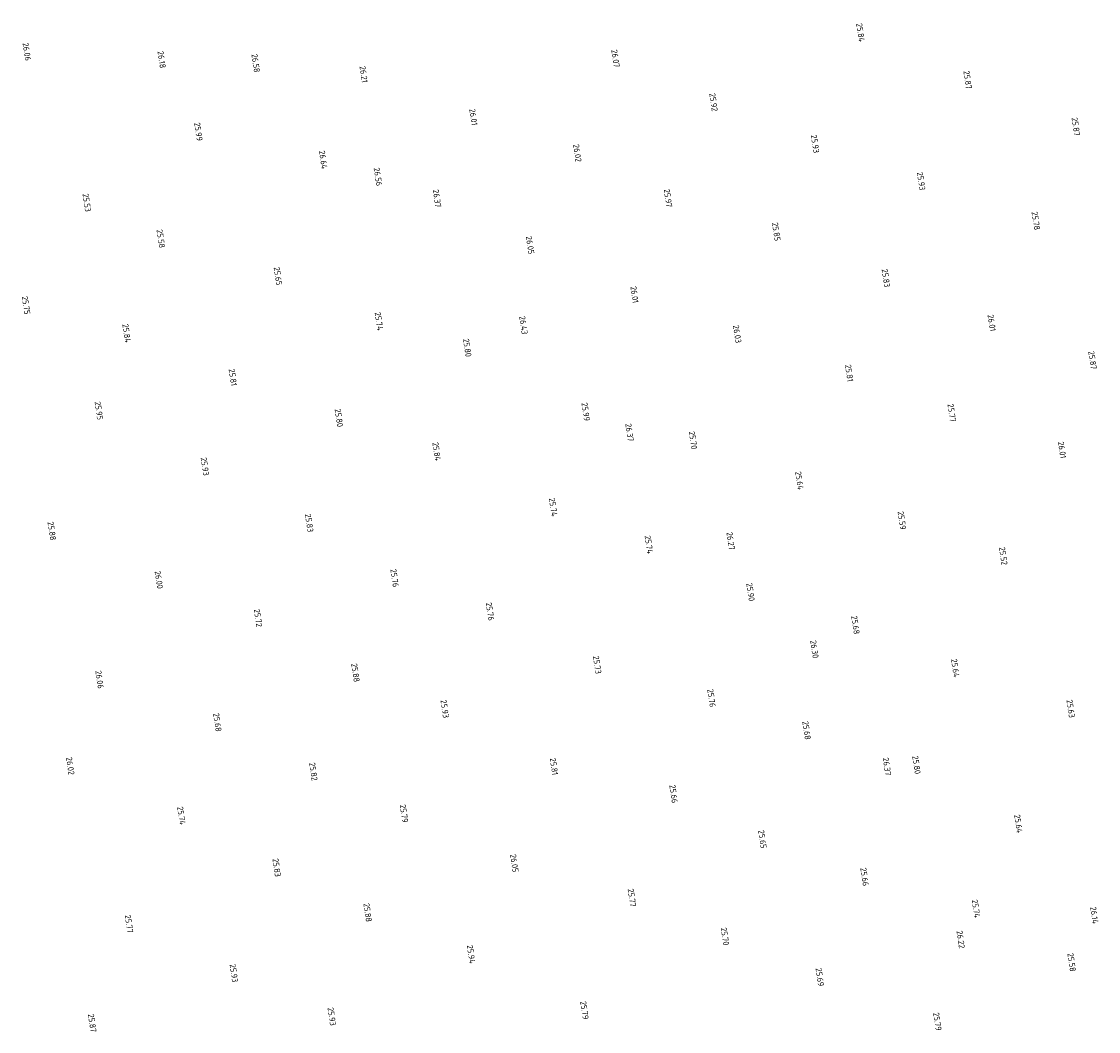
# Model space of a CAD drawing. Extents: x 184312 to 185605, y 346435 to 348273.
# Tile 15 of 18: x 185282 to 185604, y 347482 to 347784. Entities that reach past the tile are written whole.
import ezdxf
from ezdxf.enums import TextEntityAlignment as Align

# ---------------------------------------------------------------- set-up
doc = ezdxf.new("R2010")
doc.units = 0
doc.layers.add('rijk_10Anno', color=254, linetype='Continuous')
doc.styles.add('NLCS-ISO-ANNOTATIVE-T18', font='NLCS-ISO.ttf', dxfattribs={"height": 1.8})

# ---------------------------------------------------------------- blocks, each defined once
blk = doc.blocks.new('SAL-HOOGTELABEL-SO')
at = {"color": 0, "linetype": 'ByBlock', "lineweight": -2, "style": 'NLCS-ISO-ANNOTATIVE-T18'}
blk.add_attdef('HOOGTE', text='', height=1.8, dxfattribs=at).set_placement((2.79, 0), align=Align.RIGHT)

msp = doc.modelspace()

# ---------------------------------------------------------------- block references
at = {"layer": 'rijk_10Anno', "color": 254, "rotation": 278.271}
for p, values in [((185532.05, 347780.59, 25.84), {'HOOGTE': '25.84'}), ((185282.75, 347774.95, 26.05), {'HOOGTE': '26.06'}), ((185323.06, 347772.73, 26.18), {'HOOGTE': '26.18'}), ((185351.2, 347771.47, 26.58), {'HOOGTE': '26.58'}), ((185458.78, 347772.95, 26.07), {'HOOGTE': '26.07'}), ((185383.45, 347768.38, 26.21), {'HOOGTE': '26.21'}), ((185564.09, 347766.5, 25.87), {'HOOGTE': '25.87'}), ((185488.1, 347759.84, 25.92), {'HOOGTE': '25.92'}), ((185416.26, 347755.61, 26.01), {'HOOGTE': '26.01'}), ((185334.08, 347750.97, 25.99), {'HOOGTE': '25.99'}), ((185596.44, 347752.53, 25.87), {'HOOGTE': '25.87'}), ((185447.37, 347744.68, 26.02), {'HOOGTE': '26.02'}), ((185518.47, 347747.37, 25.93), {'HOOGTE': '25.93'}), ((185371.39, 347742.6, 26.64), {'HOOGTE': '26.64'}), ((185387.75, 347737.54, 26.56), {'HOOGTE': '26.56'}), ((185550.18, 347736.23, 25.93), {'HOOGTE': '25.93'}), ((185300.7, 347729.81, 25.53), {'HOOGTE': '25.53'}), ((185405.41, 347731.1, 26.37), {'HOOGTE': '26.37'}), ((185474.49, 347731.14, 25.97), {'HOOGTE': '25.97'}), ((185584.48, 347724.36, 25.78), {'HOOGTE': '25.78'}), ((185322.83, 347718.99, 25.58), {'HOOGTE': '25.58'}), ((185506.87, 347721.09, 25.85), {'HOOGTE': '25.85'}), ((185433.25, 347717.13, 26.05), {'HOOGTE': '26.05'}), ((185357.85, 347707.82, 25.65), {'HOOGTE': '25.65'}), ((185539.65, 347707.24, 25.83), {'HOOGTE': '25.83'}), ((185464.46, 347702.52, 26.01), {'HOOGTE': '26.01'}), ((185282.53, 347699.11, 25.75), {'HOOGTE': '25.75'}), ((185388.05, 347694.33, 25.74), {'HOOGTE': '25.74'}), ((185431.27, 347693.15, 26.43), {'HOOGTE': '26.43'}), ((185571.25, 347694.07, 26.01), {'HOOGTE': '26.01'}), ((185312.61, 347690.71, 25.84), {'HOOGTE': '25.84'}), ((185495.17, 347690.57, 26.03), {'HOOGTE': '26.03'}), ((185414.46, 347686.43, 25.8), {'HOOGTE': '25.80'}), ((185601.43, 347682.68, 25.87), {'HOOGTE': '25.87'}), ((185344.33, 347677.74, 25.81), {'HOOGTE': '25.81'}), ((185528.64, 347679, 25.81), {'HOOGTE': '25.81'}), ((185304.31, 347667.6, 25.95), {'HOOGTE': '25.95'}), ((185449.89, 347667.25, 25.99), {'HOOGTE': '25.99'}), ((185376.07, 347665.47, 25.8), {'HOOGTE': '25.80'}), ((185559.32, 347667.01, 25.77), {'HOOGTE': '25.77'}), ((185462.98, 347661.14, 26.37), {'HOOGTE': '26.37'}), ((185481.98, 347658.81, 25.7), {'HOOGTE': '25.70'}), ((185405.32, 347655.33, 25.84), {'HOOGTE': '25.84'}), ((185592.29, 347656.09, 26.01), {'HOOGTE': '26.01'}), ((185336.02, 347650.93, 25.93), {'HOOGTE': '25.93'}), ((185513.79, 347646.67, 25.64), {'HOOGTE': '25.64'}), ((185440.15, 347638.77, 25.74), {'HOOGTE': '25.74'}), ((185367.2, 347634.02, 25.83), {'HOOGTE': '25.83'}), ((185544.43, 347634.76, 25.59), {'HOOGTE': '25.59'}), ((185290.24, 347631.59, 25.88), {'HOOGTE': '25.88'}), ((185493.22, 347628.71, 26.27), {'HOOGTE': '26.27'}), ((185468.77, 347627.57, 25.74), {'HOOGTE': '25.74'}), ((185574.74, 347624.18, 25.52), {'HOOGTE': '25.52'}), ((185322.23, 347617.09, 26), {'HOOGTE': '26.00'}), ((185392.73, 347617.6, 25.76), {'HOOGTE': '25.76'}), ((185499.16, 347613.4, 25.89), {'HOOGTE': '25.90'}), ((185421.26, 347607.59, 25.76), {'HOOGTE': '25.76'}), ((185351.9, 347605.67, 25.72), {'HOOGTE': '25.72'}), ((185530.54, 347603.53, 25.68), {'HOOGTE': '25.68'}), ((185518.28, 347596.34, 26.3), {'HOOGTE': '26.30'}), ((185453.31, 347591.66, 25.73), {'HOOGTE': '25.73'}), ((185560.4, 347590.65, 25.64), {'HOOGTE': '25.64'}), ((185304.51, 347587.26, 26.06), {'HOOGTE': '26.06'}), ((185381.04, 347589.23, 25.88), {'HOOGTE': '25.88'}), ((185487.49, 347581.7, 25.76), {'HOOGTE': '25.76'}), ((185407.73, 347578.46, 25.93), {'HOOGTE': '25.93'}), ((185594.9, 347578.52, 25.63), {'HOOGTE': '25.63'}), ((185339.75, 347574.4, 25.68), {'HOOGTE': '25.68'}), ((185515.93, 347572, 25.68), {'HOOGTE': '25.68'}), ((185295.74, 347561.46, 26.02), {'HOOGTE': '26.02'}), ((185440.36, 347561.39, 25.81), {'HOOGTE': '25.81'}), ((185539.96, 347561.26, 26.37), {'HOOGTE': '26.37'}), ((185548.78, 347561.72, 25.8), {'HOOGTE': '25.80'}), ((185368.45, 347559.71, 25.82), {'HOOGTE': '25.82'}), ((185476.15, 347553.05, 25.66), {'HOOGTE': '25.66'}), ((185328.98, 347546.51, 25.74), {'HOOGTE': '25.74'}), ((185395.54, 347547.18, 25.79), {'HOOGTE': '25.79'}), ((185579.28, 347544.08, 25.64), {'HOOGTE': '25.64'}), ((185502.72, 347539.47, 25.65), {'HOOGTE': '25.65'}), ((185428.54, 347532.34, 26.05), {'HOOGTE': '26.05'}), ((185357.48, 347531, 25.83), {'HOOGTE': '25.83'}), ((185533.26, 347528.26, 25.66), {'HOOGTE': '25.66'}), ((185463.69, 347522.06, 25.77), {'HOOGTE': '25.77'}), ((185384.69, 347517.52, 25.88), {'HOOGTE': '25.88'}), ((185566.59, 347518.71, 25.74), {'HOOGTE': '25.74'}), ((185601.95, 347516.92, 26.14), {'HOOGTE': '26.14'}), ((185313.31, 347514.22, 25.77), {'HOOGTE': '25.77'}), ((185491.52, 347510.48, 25.7), {'HOOGTE': '25.70'}), ((185562.01, 347509.58, 26.22), {'HOOGTE': '26.22'}), ((185415.61, 347505.06, 25.94), {'HOOGTE': '25.94'}), ((185595.19, 347502.67, 25.58), {'HOOGTE': '25.58'}), ((185344.67, 347499.46, 25.93), {'HOOGTE': '25.93'}), ((185519.89, 347498.27, 25.69), {'HOOGTE': '25.69'}), ((185449.5, 347488.35, 25.79), {'HOOGTE': '25.79'}), ((185302.31, 347484.52, 25.87), {'HOOGTE': '25.87'}), ((185373.95, 347486.5, 25.93), {'HOOGTE': '25.93'}), ((185555.04, 347484.97, 25.79), {'HOOGTE': '25.79'})]:
    msp.add_blockref('SAL-HOOGTELABEL-SO', p, dxfattribs=at).add_auto_attribs(values)

doc.saveas('drawing.dxf')
